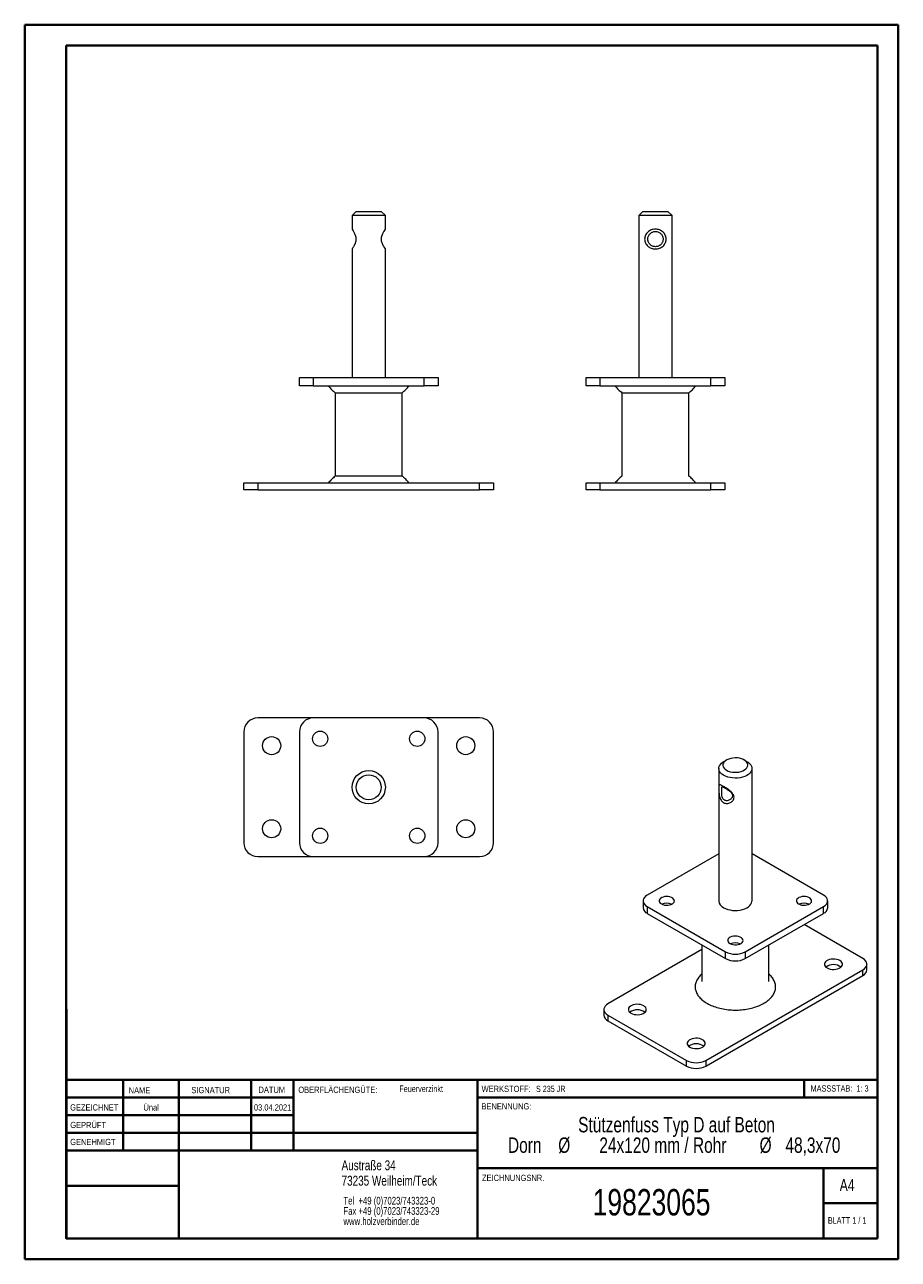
# Model space of a CAD drawing. Header units: millimetres. Extents: x 0 to 210, y 0 to 297.
import ezdxf

# ---------------------------------------------------------------- set-up
doc = ezdxf.new("R2010")
doc.units = ezdxf.units.MM
doc.styles.add('SLDTEXTSTYLE0', font='TXT', dxfattribs={"width": 0.75})
doc.styles.add('SLDTEXTSTYLE1', font='TXT', dxfattribs={"width": 0.681818})
doc.styles.add('SLDTEXTSTYLE2', font='TXT', dxfattribs={"width": 0.7})
doc.styles.add('SLDTEXTSTYLE3', font='TXT', dxfattribs={"width": 0.6875})

# ---------------------------------------------------------------- blocks, each defined once
blk = doc.blocks.new('SW_NOTE_0')
at = {"color": 0, "linetype": 'Continuous', "lineweight": 0, "char_height": 1.8521, "attachment_point": 1, "style": 'SLDTEXTSTYLE0'}
for s, insert in [('Tel  +49 (0)7023/743323-0', (0, 2.39)), ('Fax +49 (0)7023/743323-29', (0, -0.08)), ('www.holzverbinder.de', (0, -2.55))]:
    blk.add_mtext(s, dxfattribs=dict(at, insert=insert))
blk = doc.blocks.new('SW_NOTE_1')
at = {"color": 0, "linetype": 'Continuous', "lineweight": 0, "attachment_point": 2, "style": 'SLDTEXTSTYLE0'}
for s, insert, char_height in [('Stützenfuss Typ D auf Beton', (32.01, 4.77), 3.7042), ('%%c', (5.02, -0.16), 3.704), ('24x120 mm / Rohr', (28.73, -0.16), 3.7042), ('%%c', (53.42, -0.16), 3.704), ('Dorn', (-4.48, -0.16), 3.704), ('48,3x70', (64.8, -0.16), 3.704)]:
    blk.add_mtext(s, dxfattribs=dict(at, insert=insert, char_height=char_height))

msp = doc.modelspace()

# ---------------------------------------------------------------- linework, layer by layer
at = {"color": 7, "linetype": 'Continuous', "lineweight": 40}
for p, q in [((0.08, 0.21), (0.08, 297.21)), ((0.08, 297.21), (210.08, 297.21)), ((210.08, 0.21), (210.08, 297.21)), ((210.08, 292.21), (210.08, 297.21)), ((10.08, 292.21), (205.08, 292.21)), ((10.08, 5.21), (10.08, 292.21)), ((205.08, 5.21), (205.08, 292.21)), ((10.11, 60.37), (10.11, 5.12)), ((205.08, 43.37), (10.11, 43.37)), ((23.71, 43.37), (23.71, 26.37)), ((37.1, 43.37), (37.1, 5.12)), ((54.51, 43.37), (54.51, 26.37)), ((64.71, 26.37), (64.71, 43.37)), ((108.91, 43.37), (108.91, 5.12)), ((187.47, 39.12), (187.47, 43.37)), ((64.71, 39.1), (10.11, 39.1)), ((205.08, 39.12), (108.91, 39.12)), ((64.71, 34.87), (10.11, 34.87)), ((108.91, 30.62), (10.11, 30.62)), ((108.91, 26.37), (10.11, 26.37)), ((108.91, 22.12), (205.08, 22.12)), ((192.08, 5.21), (192.08, 22.21)), ((37.1, 17.87), (10.11, 17.87)), ((10.11, 13.71), (10.08, 13.71)), ((205.08, 13.71), (192.08, 13.71)), ((10.11, 9.46), (10.08, 9.46)), ((10.08, 5.21), (205.08, 5.21)), ((205.08, 5.21), (180.99, 5.21)), ((0.08, 0.21), (210.08, 0.21))]:
    msp.add_line(p, q, dxfattribs=at)
at = {"color": 7, "linetype": 'Continuous', "lineweight": 15}
for p, q in [((79.77, 252.31), (78.77, 251.31)), ((78.77, 251.31), (78.77, 248.02)), ((86.77, 251.31), (78.77, 251.31)), ((79.77, 252.31), (85.77, 252.31)), ((86.77, 251.31), (85.77, 252.31)), ((86.77, 248.02), (86.77, 251.31)), ((148.7, 252.31), (147.7, 251.31)), ((147.7, 251.31), (147.7, 212.31)), ((155.7, 251.31), (147.7, 251.31)), ((148.7, 252.31), (154.7, 252.31)), ((155.7, 251.31), (154.7, 252.31)), ((155.7, 212.31), (155.7, 251.31)), ((78.77, 243.26), (78.77, 212.31)), ((86.77, 212.31), (86.77, 243.26)), ((66.1, 210.31), (66.1, 212.31)), ((66.1, 212.31), (69.44, 212.31)), ((69.44, 212.31), (69.44, 210.31)), ((69.44, 212.31), (96.1, 212.31)), ((96.1, 210.31), (96.1, 212.31)), ((96.1, 212.31), (99.44, 212.31)), ((99.44, 212.31), (99.44, 210.31)), ((135.03, 210.31), (135.03, 212.31)), ((135.03, 212.31), (138.36, 212.31)), ((138.36, 212.31), (138.36, 210.31)), ((138.36, 212.31), (165.03, 212.31)), ((165.03, 210.31), (165.03, 212.31)), ((165.03, 212.31), (168.36, 212.31)), ((168.36, 212.31), (168.36, 210.31)), ((69.44, 210.31), (66.1, 210.31)), ((69.44, 210.31), (96.1, 210.31)), ((74.72, 208.68), (74.72, 188.6)), ((90.82, 188.61), (90.82, 208.68)), ((99.44, 210.31), (96.1, 210.31)), ((138.36, 210.31), (135.03, 210.31)), ((138.36, 210.31), (165.03, 210.31)), ((143.65, 208.68), (143.65, 188.61)), ((159.75, 188.61), (159.75, 208.68)), ((168.36, 210.31), (165.03, 210.31)), ((52.77, 185.31), (52.77, 186.98)), ((52.77, 186.98), (56.1, 186.98)), ((56.1, 185.31), (52.77, 185.31)), ((56.1, 186.98), (56.1, 185.31)), ((56.1, 186.98), (109.44, 186.98)), ((56.1, 185.31), (109.44, 185.31)), ((109.44, 185.31), (109.44, 186.98)), ((109.44, 186.98), (112.77, 186.98)), ((112.77, 185.31), (109.44, 185.31)), ((112.77, 186.98), (112.77, 185.31)), ((135.03, 185.31), (135.03, 186.98)), ((135.03, 186.98), (138.36, 186.98)), ((138.36, 185.31), (135.03, 185.31)), ((138.36, 186.98), (138.36, 185.31)), ((138.36, 186.98), (165.03, 186.98)), ((138.36, 185.31), (165.03, 185.31)), ((165.03, 185.31), (165.03, 186.98)), ((165.03, 186.98), (168.36, 186.98)), ((168.36, 185.31), (165.03, 185.31)), ((168.36, 186.98), (168.36, 185.31)), ((69.44, 130.44), (56.1, 130.44)), ((96.1, 130.44), (69.44, 130.44)), ((109.44, 130.44), (96.1, 130.44)), ((52.77, 127.11), (52.77, 100.44)), ((66.1, 127.11), (66.1, 100.44)), ((99.44, 100.44), (99.44, 127.11)), ((112.77, 100.44), (112.77, 127.11)), ((168.8, 120.32), (168.09, 119.91)), ((173.75, 119.91), (173.04, 120.32)), ((166.92, 118.28), (166.92, 86.44)), ((174.92, 86.44), (174.92, 118.28)), ((56.1, 97.11), (69.44, 97.11)), ((69.44, 97.11), (96.1, 97.11)), ((96.1, 97.11), (109.44, 97.11)), ((166.92, 97.73), (149.71, 87.8)), ((192.13, 87.8), (174.92, 97.73)), ((148.73, 86.44), (148.73, 84.8)), ((193.11, 84.8), (193.11, 86.44)), ((149.71, 85.08), (168.56, 74.19)), ((149.71, 85.08), (149.71, 83.44)), ((149.71, 83.44), (168.56, 72.56)), ((173.28, 74.19), (192.13, 85.08)), ((173.28, 72.56), (192.13, 83.44)), ((192.13, 83.44), (192.13, 85.08)), ((201.56, 72.55), (187.42, 80.72)), ((162.87, 74.71), (140.28, 61.67)), ((162.87, 75.84), (162.87, 67.08)), ((178.97, 67.08), (178.97, 75.84)), ((168.56, 72.56), (168.56, 74.19)), ((173.28, 74.19), (173.28, 72.56)), ((162.87, 68.83), (162.72, 68.71)), ((163.85, 48.06), (201.56, 69.83)), ((163.85, 46.7), (201.56, 68.47)), ((179.08, 68.72), (178.97, 68.82)), ((201.56, 68.47), (201.56, 69.83)), ((202.54, 69.83), (202.54, 71.19)), ((139.3, 60.31), (139.3, 58.95)), ((140.28, 58.95), (159.14, 48.06)), ((140.28, 58.95), (140.28, 57.59)), ((140.28, 57.59), (159.14, 46.7)), ((159.14, 46.7), (159.14, 48.06)), ((163.85, 48.06), (163.85, 46.7))]:
    msp.add_line(p, q, dxfattribs=at)
at = {"color": 7, "linetype": 'Continuous', "lineweight": 0}
for p, q in [((64.71, 39.12), (10.11, 39.12)), ((23.71, 5.21), (23.71, 5.12)), ((54.51, 5.21), (54.51, 5.12))]:
    msp.add_line(p, q, dxfattribs=at)
at = {"color": 7, "linetype": 'Continuous', "lineweight": 15, "flags": 128}
for points in [[(78.77, 248.02), (78.93, 247.75), (79.08, 247.48)], [(168.09, 116.65), (167.69, 116.92), (167.37, 117.22), (167.13, 117.54), (166.98, 117.89), (166.92, 118.24), (166.96, 118.59), (167.08, 118.94), (167.3, 119.27), (167.61, 119.57), (167.99, 119.85), (168.09, 119.91)], [(168.8, 117.87), (169.21, 117.67), (169.68, 117.52), (170.19, 117.42), (170.72, 117.37), (171.26, 117.38), (171.78, 117.44), (172.28, 117.56), (172.74, 117.72), (173.13, 117.93), (173.46, 118.18), (173.7, 118.45), (173.86, 118.75), (173.92, 119.06), (173.88, 119.37), (173.75, 119.67), (173.53, 119.95), (173.22, 120.21), (172.84, 120.43), (172.4, 120.6), (171.91, 120.73), (171.39, 120.81), (170.85, 120.83), (170.32, 120.79), (169.8, 120.71), (169.32, 120.56), (168.9, 120.38), (168.53, 120.15), (168.25, 119.88), (168.05, 119.6), (167.94, 119.29), (167.93, 118.98), (168.01, 118.68), (168.19, 118.38), (168.45, 118.11), (168.8, 117.87)], [(173.75, 119.91), (173.96, 119.78), (174.32, 119.5), (174.6, 119.19), (174.8, 118.85), (174.9, 118.5), (174.91, 118.15), (174.83, 117.8), (174.66, 117.46), (174.4, 117.14), (174.05, 116.85), (173.64, 116.59), (173.16, 116.37), (172.63, 116.19), (172.05, 116.07), (171.46, 115.99), (170.84, 115.97), (170.23, 116.01), (169.64, 116.09), (169.08, 116.23), (168.56, 116.42), (168.09, 116.65)], [(149.71, 87.8), (149.33, 87.54), (149.04, 87.25), (148.84, 86.93), (148.74, 86.6), (148.74, 86.27), (148.84, 85.94), (149.04, 85.62), (149.33, 85.33), (149.71, 85.08)], [(153.12, 85.69), (153.46, 85.54), (153.84, 85.43), (154.26, 85.38), (154.69, 85.39), (155.1, 85.45), (155.47, 85.57), (155.79, 85.73), (156.03, 85.93), (156.19, 86.16), (156.25, 86.41), (156.22, 86.65), (156.08, 86.88), (155.86, 87.09), (155.56, 87.27), (155.2, 87.4), (154.79, 87.47), (154.37, 87.49), (153.95, 87.46), (153.55, 87.37), (153.2, 87.23), (152.92, 87.04), (152.72, 86.83), (152.61, 86.59), (152.59, 86.34), (152.68, 86.1), (152.86, 85.88), (153.12, 85.69)], [(168.09, 84.8), (168.56, 84.57), (169.08, 84.39), (169.64, 84.25), (170.23, 84.16), (170.84, 84.13), (171.46, 84.15), (172.05, 84.22), (172.63, 84.35), (173.16, 84.52), (173.64, 84.74), (174.05, 85), (174.4, 85.29), (174.66, 85.61), (174.83, 85.95), (174.91, 86.3), (174.92, 86.44)], [(186.12, 85.69), (186.46, 85.54), (186.84, 85.43), (187.26, 85.38), (187.69, 85.39), (188.1, 85.45), (188.47, 85.57), (188.79, 85.73), (189.03, 85.93), (189.19, 86.16), (189.25, 86.41), (189.21, 86.65), (189.08, 86.88), (188.86, 87.09), (188.56, 87.27), (188.19, 87.4), (187.79, 87.47), (187.37, 87.49), (186.94, 87.46), (186.55, 87.37), (186.2, 87.23), (185.92, 87.04), (185.72, 86.83), (185.61, 86.59), (185.59, 86.34), (185.68, 86.1), (185.86, 85.88), (186.12, 85.69)], [(192.13, 85.08), (192.51, 85.33), (192.8, 85.62), (193, 85.94), (193.1, 86.27), (193.1, 86.6), (193, 86.93), (192.8, 87.25), (192.51, 87.54), (192.13, 87.8)], [(169.62, 76.16), (169.96, 76.01), (170.34, 75.91), (170.76, 75.86), (171.19, 75.86), (171.6, 75.93), (171.97, 76.04), (172.29, 76.21), (172.53, 76.41), (172.69, 76.64), (172.75, 76.88), (172.72, 77.13), (172.58, 77.36), (172.36, 77.57), (172.06, 77.74), (171.7, 77.87), (171.29, 77.95), (170.87, 77.97), (170.45, 77.93), (170.05, 77.84), (169.7, 77.7), (169.42, 77.52), (169.22, 77.3), (169.11, 77.07), (169.09, 76.82), (169.18, 76.58), (169.36, 76.36), (169.62, 76.16)], [(192.96, 70.31), (193.31, 70.14), (193.71, 70.03), (194.15, 69.96), (194.6, 69.94), (195.05, 69.99), (195.47, 70.08), (195.85, 70.22), (196.17, 70.41), (196.42, 70.63), (196.58, 70.87), (196.65, 71.13), (196.63, 71.39), (196.51, 71.64), (196.31, 71.87), (196.02, 72.08), (195.67, 72.24), (195.27, 72.36), (194.83, 72.43), (194.38, 72.44), (193.93, 72.4), (193.51, 72.31), (193.13, 72.17), (192.81, 71.98), (192.56, 71.76), (192.4, 71.52), (192.33, 71.26), (192.35, 71), (192.47, 70.75), (192.67, 70.51), (192.96, 70.31)], [(201.56, 69.83), (201.94, 70.09), (202.23, 70.38), (202.42, 70.7), (202.53, 71.03), (202.53, 71.36), (202.42, 71.69), (202.23, 72.01), (201.94, 72.3), (201.56, 72.55)], [(140.28, 61.67), (139.91, 61.41), (139.61, 61.12), (139.42, 60.81), (139.32, 60.48), (139.32, 60.14), (139.42, 59.81), (139.61, 59.49), (139.91, 59.2), (140.28, 58.95)], [(145.82, 59.42), (146.17, 59.26), (146.57, 59.14), (147.01, 59.07), (147.46, 59.06), (147.91, 59.1), (148.33, 59.19), (148.71, 59.34), (149.03, 59.52), (149.28, 59.74), (149.44, 59.98), (149.51, 60.24), (149.49, 60.5), (149.37, 60.76), (149.17, 60.99), (148.88, 61.19), (148.53, 61.36), (148.13, 61.48), (147.69, 61.54), (147.24, 61.56), (146.79, 61.52), (146.37, 61.42), (145.99, 61.28), (145.67, 61.1), (145.42, 60.88), (145.26, 60.63), (145.19, 60.37), (145.21, 60.11), (145.33, 59.86), (145.53, 59.63), (145.82, 59.42)], [(159.96, 51.26), (160.31, 51.1), (160.72, 50.98), (161.15, 50.91), (161.61, 50.9), (162.05, 50.94), (162.48, 51.03), (162.86, 51.17), (163.18, 51.36), (163.42, 51.58), (163.58, 51.82), (163.66, 52.08), (163.63, 52.34), (163.51, 52.59), (163.31, 52.83), (163.02, 53.03), (162.67, 53.19), (162.27, 53.31), (161.83, 53.38), (161.38, 53.39), (160.93, 53.35), (160.51, 53.26), (160.13, 53.12), (159.81, 52.93), (159.56, 52.71), (159.4, 52.47), (159.33, 52.21), (159.35, 51.95), (159.47, 51.7), (159.68, 51.46), (159.96, 51.26)]]:
    msp.add_lwpolyline(points, dxfattribs=at)
at = {"color": 7, "linetype": 'Continuous', "lineweight": 15}
for centre, radius in [((59.44, 123.78), 2.17), ((71.1, 125.44), 1.83), ((94.44, 125.44), 1.83), ((106.1, 123.78), 2.17), ((82.77, 113.78), 4), ((82.77, 113.78), 3), ((59.44, 103.78), 2.17), ((106.1, 103.78), 2.17), ((71.1, 102.11), 1.83), ((94.44, 102.11), 1.83)]:
    msp.add_circle(centre, radius, dxfattribs=at)
for centre, radius, start, end in [((56.1, 127.11), 3.33, 90, 180), ((69.44, 127.11), 3.33, 90, 180), ((96.1, 127.11), 3.33, 0, 90), ((109.44, 127.11), 3.33, 0, 90), ((56.1, 100.44), 3.33, 180, 270), ((69.44, 100.44), 3.33, 180, 270), ((96.1, 100.44), 3.33, 270, 0), ((109.44, 100.44), 3.33, 270, 0), ((168.88, 86.61), 1.97, 185.0022, 246.3179), ((150.36, 84.94), 1.63, 184.7823, 246.5379), ((154.42, 83), 2.86, 65.9741, 114.0259), ((187.42, 83), 2.86, 65.9741, 114.0259), ((191.44, 84.97), 1.67, 294.3332, 354.3466), ((170.92, 73.48), 2.86, 65.9741, 114.0259), ((170.92, 78.71), 5.1, 242.4805, 297.5195), ((170.92, 77.08), 5.1, 242.4805, 297.5195), ((194.49, 68.06), 3.05, 53.4401, 126.5599), ((200.87, 70), 1.67, 294.3332, 354.3466), ((147.35, 57.18), 3.05, 53.4401, 126.5599), ((140.93, 59.08), 1.63, 184.7823, 246.5379), ((161.49, 49.01), 3.05, 53.4401, 126.5599), ((161.49, 52.59), 5.1, 242.4805, 297.5195), ((161.49, 51.23), 5.1, 242.4805, 297.5195)]:
    msp.add_arc(centre, radius, start, end, dxfattribs=at)
for points, knots in [([(78.77, 248.02), (78.78, 248.02), (78.79, 248), (78.89, 247.85), (79.04, 247.63), (79.21, 247.33), (79.39, 246.98), (79.56, 246.58), (79.69, 246.13), (79.73, 245.65), (79.69, 245.16), (79.56, 244.71), (79.4, 244.3), (79.21, 243.95), (79.04, 243.66), (78.89, 243.44), (78.8, 243.3), (78.76, 243.25), (78.77, 243.26), (78.77, 243.26)], [0, 0, 0, 0, 0.064913, 0.12936, 0.19309, 0.256231, 0.318452, 0.379477, 0.439885, 0.499658, 0.559553, 0.620157, 0.6814, 0.743677, 0.806861, 0.870231, 0.934731, 0.999136, 1, 1, 1, 1]), ([(86.77, 243.26), (86.76, 243.27), (86.75, 243.29), (86.65, 243.43), (86.51, 243.66), (86.33, 243.95), (86.15, 244.3), (85.98, 244.7), (85.86, 245.15), (85.81, 245.63), (85.85, 246.12), (85.98, 246.57), (86.14, 246.98), (86.33, 247.33), (86.5, 247.62), (86.65, 247.85), (86.74, 247.98), (86.78, 248.04), (86.77, 248.02), (86.77, 248.02)], [0, 0, 0, 0, 0.0636359, 0.1281132, 0.1919025, 0.2551094, 0.3173556, 0.3784713, 0.438888, 0.4987046, 0.5590309, 0.6192428, 0.6807615, 0.7430664, 0.8060058, 0.8698699, 0.9342176, 0.9991538, 1, 1, 1, 1]), ([(86.46, 247.48), (86.51, 247.57), (86.61, 247.75), (86.72, 247.93), (86.77, 248.02)], [0, 0, 0, 0, 0.499995, 1, 1, 1, 1]), ([(151.7, 248.02), (151.87, 248.02), (152.22, 248), (152.71, 247.85), (153.16, 247.63), (153.54, 247.33), (153.85, 246.98), (154.09, 246.58), (154.24, 246.13), (154.3, 245.65), (154.25, 245.16), (154.09, 244.71), (153.85, 244.3), (153.54, 243.95), (153.16, 243.66), (152.72, 243.44), (152.22, 243.3), (151.7, 243.25), (151.18, 243.29), (150.68, 243.44), (150.24, 243.66), (149.86, 243.95), (149.54, 244.3), (149.3, 244.7), (149.15, 245.16), (149.09, 245.64), (149.15, 246.13), (149.3, 246.58), (149.54, 246.99), (149.86, 247.34), (150.24, 247.63), (150.68, 247.85), (151.18, 248), (151.52, 248.02), (151.7, 248.02)], [0, 0, 0, 0, 0.032457, 0.06468, 0.096546, 0.128117, 0.159227, 0.18974, 0.219944, 0.249831, 0.279778, 0.31008, 0.340703, 0.371841, 0.403433, 0.435119, 0.467369, 0.499572, 0.532164, 0.564308, 0.596293, 0.627933, 0.659011, 0.689787, 0.720054, 0.749973, 0.779974, 0.810314, 0.840939, 0.872138, 0.903731, 0.935499, 0.967743, 1, 1, 1, 1]), ([(151.7, 247.48), (151.57, 247.47), (151.32, 247.45), (151.01, 247.35), (150.77, 247.23), (150.57, 247.1), (150.37, 246.92), (150.17, 246.68), (150, 246.37), (149.89, 246.02), (149.85, 245.64), (149.88, 245.33), (149.94, 245.1), (150.03, 244.87), (150.17, 244.61), (150.39, 244.34), (150.66, 244.12), (150.98, 243.95), (151.33, 243.83), (151.7, 243.8), (152.07, 243.84), (152.38, 243.93), (152.63, 244.06), (152.83, 244.19), (153, 244.35), (153.16, 244.53), (153.29, 244.72), (153.41, 244.96), (153.51, 245.27), (153.54, 245.65), (153.51, 245.96), (153.45, 246.19), (153.37, 246.42), (153.23, 246.67), (153.01, 246.94), (152.74, 247.17), (152.42, 247.34), (152.07, 247.45), (151.82, 247.47), (151.7, 247.48)], [0, 0, 0, 0, 0.0305088, 0.0614853, 0.0820861, 0.1031133, 0.1245592, 0.1564593, 0.1880128, 0.2192561, 0.2500169, 0.2806907, 0.2962935, 0.311912, 0.3436239, 0.3753964, 0.4072227, 0.4386774, 0.4695517, 0.5003797, 0.5308404, 0.5618305, 0.5824013, 0.603379, 0.6248372, 0.6466005, 0.6676382, 0.6882822, 0.7194835, 0.7501851, 0.7808247, 0.796427, 0.8119822, 0.8434235, 0.8752359, 0.9069974, 0.9383408, 0.9693017, 1, 1, 1, 1]), ([(79.08, 243.81), (79.03, 243.72), (78.93, 243.54), (78.82, 243.35), (78.77, 243.26)], [0, 0, 0, 0, 0.500001, 1, 1, 1, 1]), ([(86.77, 243.26), (86.72, 243.35), (86.61, 243.54), (86.51, 243.72), (86.46, 243.81)], [0, 0, 0, 0, 0.500006, 1, 1, 1, 1]), ([(73.1, 210.31), (73.35, 210), (73.84, 209.4), (74.43, 208.92), (74.72, 208.69)], [0, 0, 0, 0, 0.518466, 1, 1, 1, 1]), ([(74.78, 208.64), (74.78, 208.64), (74.77, 208.64), (74.86, 208.64), (75.05, 208.64), (75.36, 208.64), (75.64, 208.64), (76.08, 208.64), (76.62, 208.64), (77.4, 208.64), (78.11, 208.64), (78.87, 208.64), (79.43, 208.64), (80.12, 208.64), (80.98, 208.64), (81.93, 208.64), (82.98, 208.64), (83.88, 208.64), (84.76, 208.64), (85.62, 208.64), (86.45, 208.64), (87.22, 208.64), (87.76, 208.64), (88.27, 208.64), (88.74, 208.64), (89.31, 208.64), (89.79, 208.64), (90.17, 208.64), (90.48, 208.64), (90.68, 208.64), (90.76, 208.64), (90.76, 208.64), (90.76, 208.64)], [0, 0, 0, 0, 0.016395, 0.043736, 0.096877, 0.123777, 0.151118, 0.177619, 0.231158, 0.2585, 0.311592, 0.338541, 0.365883, 0.38575, 0.42751, 0.473272, 0.499772, 0.553311, 0.580653, 0.607153, 0.660692, 0.688034, 0.71454, 0.741232, 0.76812, 0.795462, 0.848602, 0.875503, 0.902844, 0.955937, 0.982886, 1, 1, 1, 1]), ([(90.82, 208.69), (91.11, 208.92), (91.7, 209.4), (92.19, 210), (92.44, 210.31)], [0, 0, 0, 0, 0.481541, 1, 1, 1, 1]), ([(142.03, 210.31), (142.28, 210), (142.76, 209.4), (143.36, 208.92), (143.65, 208.69)], [0, 0, 0, 0, 0.51857, 1, 1, 1, 1]), ([(143.7, 208.64), (143.71, 208.64), (143.75, 208.64), (143.93, 208.65), (144.2, 208.65), (144.54, 208.66), (145, 208.65), (145.54, 208.65), (146.15, 208.64), (146.83, 208.64), (147.58, 208.64), (148.37, 208.64), (149.22, 208.64), (150.09, 208.64), (150.76, 208.64), (151.43, 208.64), (152.1, 208.64), (153, 208.64), (153.88, 208.64), (154.73, 208.64), (155.34, 208.64), (156.13, 208.64), (156.85, 208.64), (157.66, 208.64), (158.22, 208.64), (158.7, 208.64), (158.97, 208.64), (159.26, 208.64), (159.53, 208.64), (159.66, 208.64), (159.72, 208.64), (159.7, 208.64), (159.7, 208.64)], [0, 0, 0, 0, 0.025791, 0.07788, 0.104228, 0.13103, 0.185159, 0.212806, 0.239602, 0.29372, 0.32136, 0.348162, 0.402293, 0.429939, 0.456745, 0.483738, 0.51093, 0.53858, 0.592321, 0.619525, 0.647176, 0.673976, 0.72812, 0.75577, 0.809463, 0.836716, 0.864367, 0.884458, 0.92669, 0.972969, 0.999769, 1, 1, 1, 1]), ([(159.75, 208.69), (160.03, 208.92), (160.63, 209.4), (161.11, 210), (161.36, 210.31)], [0, 0, 0, 0, 0.481538, 1, 1, 1, 1]), ([(74.72, 188.59), (74.43, 188.36), (73.84, 187.88), (73.36, 187.29), (73.11, 186.98)], [0, 0, 0, 0, 0.480297, 1, 1, 1, 1]), ([(90.77, 188.64), (90.77, 188.64), (90.79, 188.64), (90.74, 188.64), (90.63, 188.64), (90.39, 188.64), (90.05, 188.64), (89.74, 188.64), (89.39, 188.64), (88.98, 188.64), (88.39, 188.64), (87.71, 188.64), (86.96, 188.64), (86.18, 188.64), (85.34, 188.64), (84.47, 188.64), (83.58, 188.64), (82.68, 188.64), (81.78, 188.64), (81.11, 188.64), (80.24, 188.64), (79.4, 188.64), (78.42, 188.64), (77.69, 188.64), (77.03, 188.64), (76.58, 188.63), (76.17, 188.63), (75.82, 188.63), (75.51, 188.63), (75.22, 188.64), (74.97, 188.64), (74.88, 188.64), (74.83, 188.64)], [0, 0, 0, 0, 0.00132, 0.029824, 0.057451, 0.113267, 0.141772, 0.169405, 0.197232, 0.225264, 0.253768, 0.309169, 0.337213, 0.365717, 0.421068, 0.449163, 0.477668, 0.533068, 0.561112, 0.589617, 0.617244, 0.67306, 0.701564, 0.756915, 0.78501, 0.813515, 0.841145, 0.86897, 0.896998, 0.925499, 0.962574, 1, 1, 1, 1]), ([(92.44, 186.98), (92.19, 187.29), (91.71, 187.88), (91.11, 188.37), (90.82, 188.6)], [0, 0, 0, 0, 0.518358, 1, 1, 1, 1]), ([(143.65, 188.6), (143.36, 188.37), (142.76, 187.88), (142.28, 187.29), (142.03, 186.98)], [0, 0, 0, 0, 0.481645, 1, 1, 1, 1]), ([(161.36, 186.98), (161.11, 187.29), (160.63, 187.88), (160.04, 188.37), (159.75, 188.6)], [0, 0, 0, 0, 0.518366, 1, 1, 1, 1]), ([(170.59, 111.35), (170.58, 111.22), (170.55, 110.96), (170.34, 110.6), (170.06, 110.3), (169.71, 110.07), (169.32, 109.92), (168.9, 109.86), (168.48, 109.9), (168.09, 110.06), (167.74, 110.32), (167.46, 110.68), (167.25, 111.1), (167.1, 111.56), (167.01, 112.05), (166.96, 112.55), (166.94, 113.03), (166.93, 113.47), (166.94, 113.83), (166.96, 114.08), (167.01, 114.25), (167.1, 114.33), (167.25, 114.35), (167.46, 114.29), (167.73, 114.16), (168.08, 113.98), (168.47, 113.74), (168.89, 113.46), (169.31, 113.16), (169.7, 112.83), (170.06, 112.49), (170.34, 112.13), (170.55, 111.75), (170.58, 111.49), (170.59, 111.35)], [0, 0, 0, 0, 0.029953, 0.060216, 0.090751, 0.121871, 0.153364, 0.185064, 0.217203, 0.249386, 0.281823, 0.314061, 0.345956, 0.377559, 0.408682, 0.43924, 0.469448, 0.499356, 0.529519, 0.559625, 0.590384, 0.621537, 0.653006, 0.684938, 0.717112, 0.74958, 0.782023, 0.814252, 0.846276, 0.877931, 0.909012, 0.939799, 0.970067, 1, 1, 1, 1]), ([(170.23, 111.76), (170.22, 111.86), (170.19, 112.06), (169.97, 112.44), (169.54, 112.85), (169.01, 113.22), (168.59, 113.48), (168.3, 113.66), (168.06, 113.79), (167.82, 113.91), (167.66, 113.94), (167.63, 113.79), (167.63, 113.53), (167.64, 113.26), (167.63, 112.92), (167.63, 112.42), (167.66, 111.78), (167.82, 111.19), (168.07, 110.83), (168.31, 110.64), (168.6, 110.53), (169.01, 110.51), (169.55, 110.69), (169.97, 111.07), (170.19, 111.45), (170.22, 111.66), (170.23, 111.76)], [0, 0, 0, 0, 0.030762, 0.062006, 0.125408, 0.188601, 0.219635, 0.250392, 0.28118, 0.312177, 0.375129, 0.438584, 0.469658, 0.500655, 0.531393, 0.562578, 0.625784, 0.688787, 0.719825, 0.750575, 0.781093, 0.812055, 0.874791, 0.937979, 0.969217, 1, 1, 1, 1]), ([(162.73, 68.71), (162.72, 68.7), (162.38, 68.44), (161.93, 67.84), (161.42, 66.94), (161.22, 66.01), (161.28, 65.07), (161.62, 64.14), (162.22, 63.26), (163.07, 62.45), (164.14, 61.73), (165.4, 61.14), (166.82, 60.67), (168.36, 60.34), (169.97, 60.17), (171.6, 60.16), (173.22, 60.3), (174.77, 60.6), (176.22, 61.05), (177.51, 61.63), (178.62, 62.33), (179.5, 63.12), (180.14, 63.99), (180.52, 64.91), (180.63, 65.85), (180.46, 66.79), (180, 67.69), (179.51, 68.34), (179.13, 68.66), (179.05, 68.73)], [0, 0, 0, 0, 0.001494, 0.041312, 0.081128, 0.120418, 0.15971, 0.199388, 0.239064, 0.278767, 0.318472, 0.357743, 0.397012, 0.436839, 0.476671, 0.51594, 0.55521, 0.594973, 0.634734, 0.674269, 0.71381, 0.753263, 0.792708, 0.832166, 0.871627, 0.911346, 0.951083, 0.989843, 1, 1, 1, 1])]:
    msp.add_open_spline(points, degree=3, knots=knots, dxfattribs=at)

# ---------------------------------------------------------------- block references
at = {"color": 7, "linetype": 'Continuous', "lineweight": 0}
for name, p in [('SW_NOTE_1', (124.76, 29.69)), ('SW_NOTE_0', (76.7, 12.85))]:
    msp.add_blockref(name, p, dxfattribs=at)

# ---------------------------------------------------------------- texts
for s, insert, char_height, attachment_point, style in [('NAME', (25.07, 41.62), 1.5, 1, 'SLDTEXTSTYLE0'), ('SIGNATUR', (40.14, 41.68), 1.5, 1, 'SLDTEXTSTYLE0'), ('DATUM', (56.28, 41.74), 1.5, 1, 'SLDTEXTSTYLE0'), ('OBERFLÄCHENGÜTE:', (65.86, 41.74), 1.5, 1, 'SLDTEXTSTYLE0'), ('Feuerverzinkt', (90.14, 42.03), 1.5875, 1, 'SLDTEXTSTYLE0'), ('WERKSTOFF:', (109.91, 41.96), 1.5, 1, 'SLDTEXTSTYLE0'), ('S 235 JR', (122.99, 41.96), 1.5, 1, 'SLDTEXTSTYLE3'), ('MASSSTAB:  1: 3', (188.99, 42.07), 1.5, 1, 'SLDTEXTSTYLE2'), ('GEZEICHNET', (11, 37.51), 1.5, 1, 'SLDTEXTSTYLE0'), ('Ünal', (30.47, 37.5), 1.499, 2, 'SLDTEXTSTYLE0'), ('03.04.2021', (59.68, 37.5), 1.499, 2, 'SLDTEXTSTYLE0'), ('BENENNUNG:', (109.88, 37.77), 1.5, 1, 'SLDTEXTSTYLE0'), ('GEPRÜFT', (11.03, 33.28), 1.5, 1, 'SLDTEXTSTYLE0'), ('GENEHMIGT', (11.02, 29.19), 1.5, 1, 'SLDTEXTSTYLE0'), ('Austraße 34', (76.25, 24.02), 2.3813, 1, 'SLDTEXTSTYLE0'), ('73235 Weilheim/Teck', (76.25, 20.32), 2.3813, 1, 'SLDTEXTSTYLE0'), ('ZEICHNUNGSNR.', (110, 20.55), 1.5, 1, 'SLDTEXTSTYLE0'), ('A4', (196, 19.52), 2.91, 1, 'SLDTEXTSTYLE0'), ('19823065', (150.77, 17.12), 6.35, 2, 'SLDTEXTSTYLE0'), ('BLATT 1 / 1', (193.16, 10.36), 1.5875, 1, 'SLDTEXTSTYLE1')]:
    msp.add_mtext(s, dxfattribs=dict(at, insert=insert, char_height=char_height, attachment_point=attachment_point, style=style))

doc.saveas('drawing.dxf')
